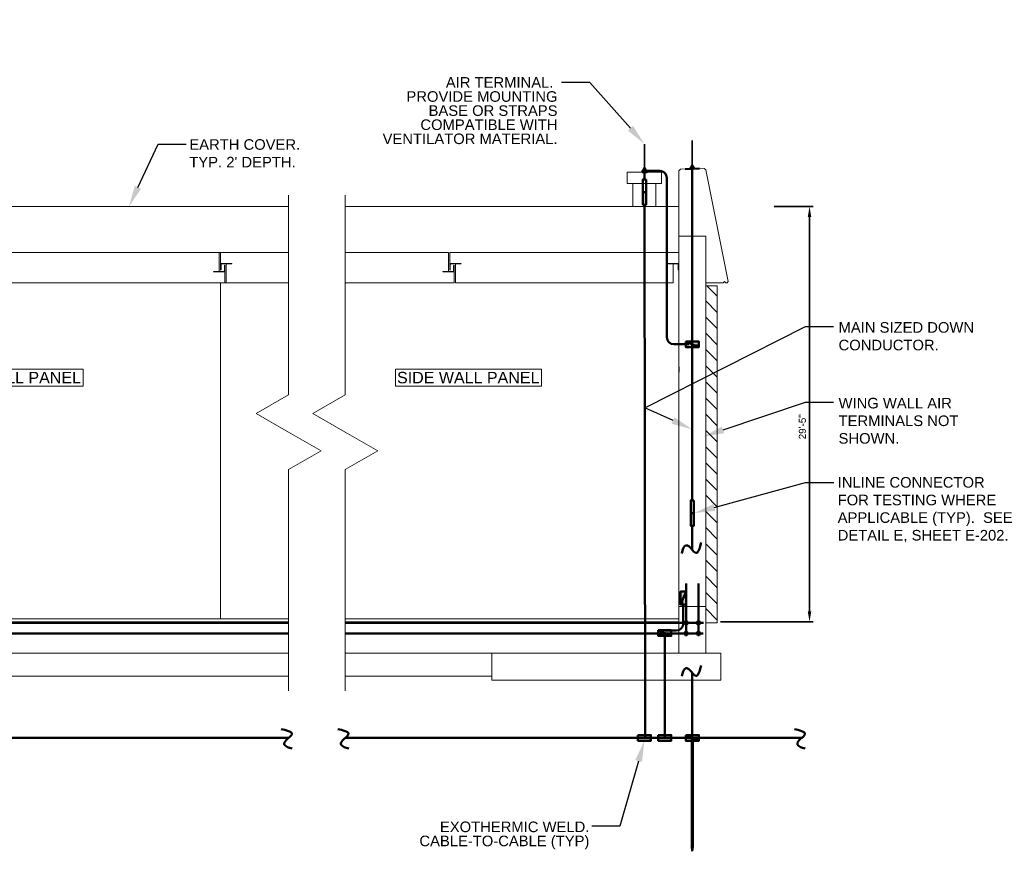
# Model space of a CAD drawing. Header units: inches. Extents: x 577 to 9538, y 274 to 2902.
# Tile 13 of 16: x 1596 to 2433, y 1318 to 2026. Entities that reach past the tile are written whole.
import ezdxf
from ezdxf import colors
from ezdxf.entities.mleader import LeaderData, LeaderLine
from ezdxf.enums import TextEntityAlignment as Align
from ezdxf.math import Vec2, Vec3

# ---------------------------------------------------------------- set-up
doc = ezdxf.new("R2010")
doc.units = ezdxf.units.IN
doc.header["$MEASUREMENT"] = 0
doc.linetypes.add('DASHED2', pattern=[0.375, 0.25, -0.125])
for name, color, linetype, lineweight in [('E-ANNO-TEXT', 7, 'Continuous', 25), ('E-DETL-GRPH', 7, 'Continuous', 35), ('E-ISO-LPS', 7, 'DASHED2', 40), ('S-201 Elevations [E-201 Reference]$0$E-REF', 253, 'Continuous', 9), ('S-201 Elevations [E-201 Reference]$0$Level 1', 7, 'Continuous', 0)]:
    doc.layers.add(name, color=color, linetype=linetype, lineweight=lineweight)
doc.layers.add('E-LTNG-COND', color=7, linetype='Continuous', lineweight=50, true_color=0x690000)
doc.layers.add('E-LTNG-TERM', color=7, linetype='Continuous', lineweight=35, true_color=0x690000)
doc.styles.add("S-201 Elevations [E-201 Reference]$0$_1 4 1'-0", font='arial.ttf', dxfattribs={"height": 6})
doc.styles.get("Standard").update_dxf_attribs({"font": 'arial.ttf'})
doc.dimstyles.new("S-201 Elevations [E-201 Reference]$0$1 4 1'-0", dxfattribs={"dimtxt": 6, "dimasz": 9, "dimexe": 3, "dimexo": 3, "dimgap": 3, "dimtad": 1, "dimdec": 0, "dimzin": 11, "dimdsep": 46, "dimlunit": 3, "dimtxsty": "S-201 Elevations [E-201 Reference]$0$_1 4 1'-0", "dimcen": 0.09, "dimadec": 4, "dimazin": 3, "dimtfac": 1, "dimtdec": 0, "dimtofl": 0, "dimtmove": 0, "dimatfit": 3, "dimfxl": 1, "dimfrac": 2, "dimtolj": 1, "dimtzin": 11, "dimarcsym": 0})

# ---------------------------------------------------------------- blocks, each defined once
blk = doc.blocks.new('S-201 Elevations [E-201 Reference]$0$l6x312x516-e_78')
at = {"layer": 'S-201 Elevations [E-201 Reference]$0$Level 1', "color": 9, "extrusion": (0, 0, -1)}
for p, q in [((0, 0), (0, 19.1)), ((0, 19.1), (0, 19.1)), ((0, 19.1), (0, 19.1)), ((1, 18.1), (1, 18.1)), ((1, 18.1), (1, 1.9)), ((11.1, 0), (0, 0)), ((1, 1.9), (1, 1.9)), ((1.9, 1), (1.9, 1)), ((1.9, 1), (10.2, 1)), ((10.2, 1), (10.2, 1)), ((11.1, 0), (11.1, 0)), ((11.1, 0), (11.1, 0))]:
    blk.add_line(p, q, dxfattribs=at)
for centre, start, end in [((0, 18.1), 90, 180.0033), ((-1.9, 1.9), 269.9979, 359.9967), ((-10.2, 0), 90.0021, 180.0021)]:
    blk.add_arc(centre, 0.952, start, end, dxfattribs=at)
blk = doc.blocks.new('*D65')
at = {"layer": 'Defpoints', "color": 0, "transparency": 16777216}
for p in [(1257.64, 1367.3), (1290.71, 1367.3), (1212.14, 1013.87)]:
    blk.add_point(p, dxfattribs=at)
at = {"layer": 'S-201 Elevations [E-201 Reference]$0$E-REF', "color": 0, "lineweight": -2, "transparency": 16777216}
for p, q in [((1260.64, 1367.3), (1293.71, 1367.3)), ((1290.71, 1022.87), (1290.71, 1358.3)), ((1215.14, 1013.87), (1293.71, 1013.87))]:
    blk.add_line(p, q, dxfattribs=at)
at = {"layer": 'S-201 Elevations [E-201 Reference]$0$E-REF', "color": 0, "transparency": 16777216}
for points in [[(1289.21, 1358.3), (1292.21, 1358.3), (1290.71, 1367.3)], [(1289.21, 1022.87), (1292.21, 1022.87), (1290.71, 1013.87)]]:
    blk.add_solid(points, dxfattribs=at)
at = {"layer": 'S-201 Elevations [E-201 Reference]$0$E-REF', "color": 0, "transparency": 16777216, "insert": (1284.65, 1169.38), "char_height": 6, "attachment_point": 5, "rotation": 90, "style": "S-201 Elevations [E-201 Reference]$0$_1 4 1'-0"}
blk.add_mtext('\\A1;         29\'-5"', dxfattribs=at)
blk = doc.blocks.new('S-201 Elevations [E-201 Reference]')
at = {"layer": 'S-201 Elevations [E-201 Reference]$0$E-REF'}
h = blk.add_hatch(dxfattribs=at)
h.set_pattern_fill('HATCH', color=9, scale=1.624893, style=0, pattern_type=2)
h.set_pattern_definition([(45, (0.847, 1132.959), (-6.89384, 6.89384), [])])
h.paths.add_polyline_path([(-22.78, 1013.1), (-13.03, 1013.1), (-13.03, 1299.87), (-22.78, 1299.87)])
at = {"layer": 'S-201 Elevations [E-201 Reference]$0$E-REF', "extrusion": (0, 0, -1)}
h = blk.add_hatch(dxfattribs=at)
h.set_pattern_fill('HATCH', color=9, scale=1.624893, style=0, pattern_type=2)
h.set_pattern_definition([(45, (-1178.767, 1132.959), (-6.89384, 6.89384), [])])
h.paths.add_polyline_path([(-1212.14, 1013.1), (-1202.39, 1013.1), (-1202.39, 1299.87), (-1212.14, 1299.87)])
at = {"layer": 'S-201 Elevations [E-201 Reference]$0$E-REF', "color": 9}
for p, q in [((-13.27, 1398.61), (-32.29, 1303.5)), ((-13.27, 1398.61), (-11.81, 1399.8)), ((8.5, 1398.99), (-11.81, 1399.8)), ((8.5, 1398.99), (9.72, 1397.77)), ((1180.86, 1398.99), (1179.64, 1397.77)), ((1180.86, 1398.99), (1201.17, 1399.8)), ((1202.63, 1398.61), (1201.17, 1399.8)), ((1202.63, 1398.61), (1221.65, 1303.5)), ((9.72, 1397.77), (9.72, 1302.31)), ((1179.64, 1397.77), (1179.64, 1302.31)), ((29.3, 1386.79), (29.3, 1026.06)), ((48.8, 1386.79), (48.62, 1026.06)), ((1140.56, 1386.79), (1140.56, 1367.3)), ((1160.06, 1386.79), (1160.06, 1367.3)), ((847.69, 1376.88), (847.69, 1207.01)), ((895.88, 1376.88), (895.88, 1207.01)), ((9.72, 1328.31), (9.72, 1367.3)), ((9.72, 1367.3), (847.69, 1367.3)), ((895.88, 1367.3), (1179.64, 1367.3)), ((-13.03, 1342.12), (9.72, 1342.12)), ((-13.03, 1342.12), (-13.03, 987.06)), ((1202.39, 1342.12), (1179.64, 1342.12)), ((1202.39, 1342.12), (1202.39, 987.06)), ((9.72, 1328.31), (9.72, 1318.96)), ((9.72, 1328.31), (29.3, 1328.31)), ((29.3, 1328.31), (49.27, 1328.31)), ((48.76, 1328.31), (203.69, 1328.31)), ((203.69, 1328.31), (203.69, 1312.16)), ((204.71, 1328.31), (204.71, 1318.96)), ((204.71, 1328.31), (398.68, 1328.31)), ((398.68, 1328.31), (398.68, 1312.16)), ((399.69, 1328.31), (847.69, 1328.31)), ((399.69, 1328.31), (399.69, 1318.96)), ((788.65, 1328.31), (788.65, 1312.16)), ((789.67, 1328.31), (789.67, 1318.96)), ((895.88, 1328.31), (983.64, 1328.31)), ((983.64, 1328.31), (983.64, 1312.16)), ((984.66, 1328.31), (1178.63, 1328.31)), ((984.66, 1328.31), (984.66, 1318.96)), ((1179.62, 1328.31), (1160.04, 1328.31)), ((1179.62, 1328.31), (1179.62, 1318.96)), ((14.6, 1302.31), (14.6, 1318.46)), ((209.58, 1302.31), (209.58, 1318.46)), ((404.57, 1302.31), (404.57, 1318.46)), ((794.54, 1302.31), (794.54, 1318.46)), ((989.53, 1302.31), (989.53, 1318.46)), ((1174.75, 1302.31), (1174.75, 1318.46)), ((208.57, 1311.65), (208.57, 1302.31)), ((403.55, 1311.65), (403.55, 1302.31)), ((793.53, 1311.65), (793.53, 1302.31)), ((988.52, 1311.65), (988.52, 1302.31)), ((-31.31, 1302.31), (-32.29, 1303.5)), ((-30.28, 1302.31), (-31.31, 1302.31)), ((-13.03, 1302.31), (-27.88, 1302.31)), ((9.72, 1302.31), (9.72, 987.06)), ((14.6, 1302.31), (29.3, 1302.31)), ((48.75, 1302.29), (29.3, 1302.29)), ((48.75, 1302.31), (208.57, 1302.31)), ((209.58, 1302.31), (403.55, 1302.31)), ((399.69, 1302.31), (399.69, 1016.33)), ((404.57, 1302.31), (847.69, 1302.31)), ((789.67, 1302.31), (789.67, 1016.33)), ((895.88, 1302.31), (988.52, 1302.31)), ((989.53, 1302.31), (1174.75, 1302.31)), ((1179.64, 1302.31), (1179.64, 987.06)), ((1179.64, 1302.31), (1179.64, 1016.33)), ((1202.39, 1302.31), (1217.24, 1302.31)), ((1219.64, 1302.31), (1220.67, 1302.31)), ((1220.67, 1302.31), (1221.65, 1303.5)), ((1179.73, 1226.22), (1179.73, 1230.85)), ((847.69, 1143.42), (847.69, 955.25)), ((895.88, 1143.42), (895.88, 955.25)), ((9.72, 1026.87), (-13.03, 1026.87)), ((29.21, 1026.06, 0), (48.62, 1026.06, 0)), ((1179.64, 1026.87), (1202.39, 1026.87)), ((9.72, 1016.31), (847.69, 1016.31)), ((9.72, 1013.87), (847.69, 1013.87)), ((895.88, 1016.31), (1179.64, 1016.31)), ((895.88, 1013.87), (1179.64, 1013.87)), ((-48.78, 987.06), (-48.78, 964.31)), ((-48.78, 987.06), (45.47, 987.06)), ((847.69, 987.06), (45.47, 987.06)), ((146.21, 967.56), (146.21, 987.06)), ((1121.15, 987.06), (895.88, 987.06)), ((1020.4, 967.56), (1020.4, 987.06)), ((1215.39, 987.06), (1121.15, 987.06)), ((1215.39, 987.06), (1215.39, 964.31)), ((-48.78, 964.31), (146.21, 964.31)), ((146.21, 967.56), (146.21, 964.31)), ((847.69, 967.56), (146.21, 967.56)), ((1020.4, 967.56), (895.88, 967.56)), ((1020.4, 967.56), (1020.4, 964.31)), ((1215.39, 964.31), (1020.4, 964.31))]:
    blk.add_line(p, q, dxfattribs=at)
at = {"layer": 'S-201 Elevations [E-201 Reference]$0$E-REF', "color": 9, "flags": 128}
for points in [[(-30.28, 1302.31), (-29.05, 1303.51), (-27.88, 1302.31)], [(1219.64, 1302.31), (1218.42, 1303.51), (1217.24, 1302.31)]]:
    blk.add_lwpolyline(points, dxfattribs=at)
at = {"layer": 'S-201 Elevations [E-201 Reference]$0$E-REF', "color": 9}
for points in [[(847.69, 1175.21), (820.15, 1191.11), (847.69, 1207.01), (847.69, 1207.01)], [(895.88, 1175.21), (868.34, 1191.11), (895.88, 1207.01), (895.88, 1207.01)], [(847.69, 1143.42), (875.22, 1159.32), (847.69, 1175.21), (847.69, 1175.21)], [(895.88, 1143.42), (923.41, 1159.32), (895.88, 1175.21), (895.88, 1175.21)]]:
    blk.add_lwpolyline(points, dxfattribs=at)
blk.add_circle((38.88, 1055.31, 0), 9.75, dxfattribs=at)
for points in [[(24.43, 1396.54), (53.67, 1396.54), (53.67, 1386.79), (24.43, 1386.79)], [(1164.94, 1396.54), (1135.69, 1396.54), (1135.69, 1386.79), (1164.94, 1386.79)], [(-22.78, 1299.87), (-13.03, 1299.87), (-13.03, 1013.1), (-22.78, 1013.1)], [(-22.78, 1013.1), (-13.03, 1013.1), (-13.03, 1299.87), (-22.78, 1299.87)], [(1212.14, 1299.87), (1202.39, 1299.87), (1202.39, 1013.1), (1212.14, 1013.1)], [(1212.14, 1013.1), (1202.39, 1013.1), (1202.39, 1299.87), (1212.14, 1299.87)], [(163.37, 1228.89), (287.81, 1228.89), (287.81, 1214.35), (163.37, 1214.35)], [(548.47, 1228.87), (672.91, 1228.87), (672.91, 1214.34), (548.47, 1214.34)], [(938.44, 1228.89), (1062.88, 1228.89), (1062.88, 1214.35), (938.44, 1214.35)]]:
    blk.add_3dface(points, dxfattribs=at)
for p, xscale, yscale, zscale, rotation in [((9.72, 1318.96), 0.5117772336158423, 0.5117772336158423, 0.5117772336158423, 270), ((208.57, 1311.65), 0.5117772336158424, 0.5117772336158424, 0.5117772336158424, 90), ((204.71, 1318.96), 0.5117772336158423, 0.5117772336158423, 0.5117772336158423, 270), ((403.55, 1311.65), 0.5117772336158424, 0.5117772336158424, 0.5117772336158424, 90), ((399.69, 1318.96), 0.5117772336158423, 0.5117772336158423, 0.5117772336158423, 270), ((793.53, 1311.65), 0.5117772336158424, 0.5117772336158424, 0.5117772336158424, 90), ((789.67, 1318.96), 0.5117772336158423, 0.5117772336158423, 0.5117772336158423, 270), ((988.52, 1311.65), 0.5117772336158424, 0.5117772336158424, 0.5117772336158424, 90), ((984.66, 1318.96), 0.5117772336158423, 0.5117772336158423, 0.5117772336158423, 270)]:
    blk.add_blockref('S-201 Elevations [E-201 Reference]$0$l6x312x516-e_78', p, dxfattribs=dict(at, xscale=xscale, yscale=yscale, zscale=zscale, rotation=rotation))
at = {"layer": 'S-201 Elevations [E-201 Reference]$0$E-REF', "color": 9, "extrusion": (0, 0, -1), "xscale": 0.5117772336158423, "yscale": 0.5117772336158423, "zscale": 0.5117772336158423, "rotation": 270}
blk.add_blockref('S-201 Elevations [E-201 Reference]$0$l6x312x516-e_78', (-1179.62, 1318.96), dxfattribs=at)
at = {"layer": 'S-201 Elevations [E-201 Reference]$0$E-REF', "color": 9, "style": "S-201 Elevations [E-201 Reference]$0$_1 4 1'-0"}
for p in [(164.82, 1221.73), (549.92, 1221.72), (939.89, 1221.73)]:
    blk.add_text('SIDE WALL PANEL', height=9.7494, dxfattribs=at).set_placement(p, align=Align.MIDDLE_LEFT)
at = {"layer": 'S-201 Elevations [E-201 Reference]$0$E-REF', "color": 9}
dim = blk.add_linear_dim(base=(1290.71, 1367.3), p1=(1212.14, 1013.87), p2=(1257.64, 1367.3), angle=90, text='         <>', dimstyle="S-201 Elevations [E-201 Reference]$0$1 4 1'-0", dxfattribs=at)
dim.commit()
dim.dimension.update_dxf_attribs({"geometry": '*D65', "text_midpoint": (1290.71, 1169.38), "dimtype": 128})

msp = doc.modelspace()

# ---------------------------------------------------------------- hatches: boundary and pattern name
at = {"layer": 'E-ISO-LPS', "linetype": 'Continuous'}
h = msp.add_hatch(dxfattribs=at)
h.set_pattern_fill('AR-CONC', color=0, scale=6)
h.set_pattern_definition([(50, (0, 0), (43.0356, -3.76513), [4.5, -49.5]), (355, (0, 0), (-8.3251, 45.1315), [3.6, -39.6]), (100.4514, (3.586, -0.314), (34.71053, 41.3664), [3.8244, -42.0685]), (46.1842, (0, 12), (64.0345, -9.9312), [6.75, -74.25]), (96.6356, (5.336, 11.17), (56.0797, 58.4471), [5.7366, -63.1028]), (351.1842, (0, 12), (56.0797, 58.4471), [5.4, -59.4]), (21, (6, 9), (35.81442, -24.15713), [4.5, -49.5]), (326, (6, 9), (14.5989, 43.509), [3.6, -39.6]), (71.4514, (8.985, 6.987), (50.41334, 19.35187), [3.8244, -42.0685]), (37.5, (0, 0), (0.72959, 19.97363), [0, -39.12, 0, -40.2, 0, -39.75]), (7.5, (0, 0), (15.78417, 23.6647), [0, -22.92, 0, -38.22, 0, -15.15]), (327.5, (-13.38, 0), (32.02935, -1.35329), [0, -15, 0, -46.8, 0, -62.1]), (317.5, (-19.38, 0), (34.99117, 6.0063), [0, -19.5, 0, -31.08, 0, -44.1])])
h.paths.add_polyline_path([(2417.92701, 2019.58189), (2412.39445, 2021.81423), (2405.68591, 2017.92107), (2417.92701, 2012.98189)])
h.paths.add_polyline_path([(2412.39445, 2021.81423), (2405.68591, 2024.52107), (2405.68591, 2017.92107)])
h.paths.add_polyline_path([(2429.34379, 2019.60737), (2422.63525, 2022.31422), (2417.92701, 2019.58189), (2417.92701, 2012.98189)])
h.paths.add_polyline_path([(2429.34379, 2026.20737), (2422.63525, 2022.31422), (2429.34379, 2019.60737)])
at = {"layer": 'E-LTNG-COND'}
h = msp.add_hatch(color=0, dxfattribs=at)
h.dxf.hatch_style = 1
h.paths.add_polyline_path([(2127.30349, 1899.91142), (2125.26926, 1896.38803), (2129.33772, 1896.38803)])
h = msp.add_hatch(color=0, dxfattribs=at)
h.dxf.hatch_style = 1
h.paths.add_polyline_path([(2125.95349, 1868.70547), (2128.65349, 1868.70547), (2128.65349, 1879.50547), (2125.95349, 1879.50547)])
h = msp.add_hatch(color=0, dxfattribs=at)
h.dxf.hatch_style = 1
h.paths.add_polyline_path([(2173.56039, 1752.27863), (2162.45371, 1752.27863), (2168.00705, 1749.90169), (2173.56039, 1749.90169)])
h.paths.add_polyline_path([(2162.45371, 1752.27863), (2162.45371, 1749.90169), (2168.00705, 1749.90169)], flags=17)
h.paths.add_polyline_path([(2168.00705, 1749.90169), (2162.45371, 1749.90169), (2162.45371, 1747.52476), (2173.56039, 1747.52476)])
h.paths.add_polyline_path([(2173.56039, 1749.84, -0.015148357), (2168.00705, 1749.90169), (2173.56039, 1747.52476)])
h = msp.add_hatch(color=0, dxfattribs=at)
h.dxf.hatch_style = 1
h.paths.add_polyline_path([(2173.56039, 1749.90169), (2168.00705, 1749.90169), (2173.56039, 1747.52476)])
h = msp.add_hatch(color=0, dxfattribs=at)
h.dxf.hatch_style = 1
h.paths.add_polyline_path([(2166.65705, 1595.4564), (2169.35705, 1595.4564), (2169.35705, 1606.2564), (2166.65705, 1606.2564)])
h = msp.add_hatch(color=0, dxfattribs=at)
h.dxf.hatch_style = 1
h.paths.add_polyline_path([(2162.72094, 1528.39556), (2162.72094, 1539.50224), (2160.344, 1533.9489), (2160.344, 1528.39556)])
h.paths.add_polyline_path([(2162.72094, 1539.50224), (2160.344, 1539.50224), (2160.344, 1533.9489)], flags=17)
h.paths.add_polyline_path([(2160.344, 1533.9489), (2160.344, 1539.50224), (2157.96707, 1539.50224), (2157.96707, 1528.39556)])
h.paths.add_polyline_path([(2160.28231, 1528.39556, -0.015148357), (2160.344, 1533.9489), (2157.96707, 1528.39556)])
h = msp.add_hatch(color=0, dxfattribs=at)
h.dxf.hatch_style = 1
h.paths.add_polyline_path([(2160.344, 1528.39556), (2160.344, 1533.9489), (2157.96707, 1528.39556)])
h = msp.add_hatch(color=0, dxfattribs=at)
h.dxf.hatch_style = 1
h.paths.add_polyline_path([(2150.15252, 1506.48861), (2139.04584, 1506.48861), (2144.59918, 1504.11167), (2150.15252, 1504.11167)])
h.paths.add_polyline_path([(2139.04584, 1506.48861), (2139.04584, 1504.11167), (2144.59918, 1504.11167)], flags=17)
h.paths.add_polyline_path([(2144.59918, 1504.11167), (2139.04584, 1504.11167), (2139.04584, 1501.73474), (2150.15252, 1501.73474)])
h.paths.add_polyline_path([(2150.15252, 1504.04998, -0.015148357), (2144.59918, 1504.11167), (2150.15252, 1501.73474)])
h = msp.add_hatch(color=0, dxfattribs=at)
h.dxf.hatch_style = 1
h.paths.add_polyline_path([(2150.15252, 1504.11167), (2144.59918, 1504.11167), (2150.15252, 1501.73474)])
h = msp.add_hatch(color=0, dxfattribs=at)
h.dxf.hatch_style = 1
h.paths.add_polyline_path([(2132.85683, 1417.27688), (2121.75015, 1417.27688), (2127.30349, 1414.89995), (2132.85683, 1414.89995)])
h.paths.add_polyline_path([(2121.75015, 1417.27688), (2121.75015, 1414.89995), (2127.30349, 1414.89995)], flags=17)
h.paths.add_polyline_path([(2127.30349, 1414.89995), (2121.75015, 1414.89995), (2121.75015, 1412.52301), (2132.85683, 1412.52301)])
h.paths.add_polyline_path([(2132.85683, 1414.83826, -0.015148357), (2127.30349, 1414.89995), (2132.85683, 1412.52301)])
h = msp.add_hatch(color=0, dxfattribs=at)
h.dxf.hatch_style = 1
h.paths.add_polyline_path([(2150.15252, 1417.27688), (2139.04584, 1417.27688), (2144.59918, 1414.89995), (2150.15252, 1414.89995)])
h.paths.add_polyline_path([(2139.04584, 1417.27688), (2139.04584, 1414.89995), (2144.59918, 1414.89995)], flags=17)
h.paths.add_polyline_path([(2144.59918, 1414.89995), (2139.04584, 1414.89995), (2139.04584, 1412.52301), (2150.15252, 1412.52301)])
h.paths.add_polyline_path([(2150.15252, 1414.83826, -0.015148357), (2144.59918, 1414.89995), (2150.15252, 1412.52301)])
h = msp.add_hatch(color=0, dxfattribs=at)
h.dxf.hatch_style = 1
h.paths.add_polyline_path([(2173.56039, 1417.27688), (2162.45371, 1417.27688), (2168.00705, 1414.89995), (2173.56039, 1414.89995)])
h.paths.add_polyline_path([(2162.45371, 1417.27688), (2162.45371, 1414.89995), (2168.00705, 1414.89995)], flags=17)
h.paths.add_polyline_path([(2168.00705, 1414.89995), (2162.45371, 1414.89995), (2162.45371, 1412.52301), (2173.56039, 1412.52301)])
h.paths.add_polyline_path([(2173.56039, 1414.83826, -0.015148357), (2168.00705, 1414.89995), (2173.56039, 1412.52301)])
h = msp.add_hatch(color=0, dxfattribs=at)
h.dxf.hatch_style = 1
h.paths.add_polyline_path([(2167.50705, 1322.41958), (2168.50705, 1322.41958), (2168.50705, 1414.89995), (2167.50705, 1414.89995)])
h = msp.add_hatch(color=0, dxfattribs=at)
h.dxf.hatch_style = 1
h.paths.add_polyline_path([(2173.56039, 1414.89995), (2168.00705, 1414.89995), (2173.56039, 1412.52301)])
h = msp.add_hatch(color=0, dxfattribs=at)
h.dxf.hatch_style = 1
h.paths.add_polyline_path([(2168.00705, 1322.41958), (2167.50705, 1322.41958), (2168.00705, 1318.36594)])
h.paths.add_polyline_path([(2168.50705, 1322.41958), (2168.00705, 1322.41958), (2168.00705, 1318.36594)])
at = {"layer": 'E-LTNG-TERM'}
h = msp.add_hatch(color=0, dxfattribs=at)
h.dxf.hatch_style = 1
h.paths.add_polyline_path([(2167.86621, 1902.76769), (2165.97445, 1899.1658), (2170.03966, 1899.32843)])

# ---------------------------------------------------------------- linework, layer by layer
at = {"layer": 'E-LTNG-COND', "color": 0}
for p, q in [((2140.34134, 1897.56249), (2127.30349, 1897.56249)), ((2127.30349, 1897.32893), (2127.30349, 1890.30547)), ((2162.01019, 1899.00728), (2174.0006, 1899.48689)), ((2168.00705, 1900.42064), (2168.00705, 1617.0564)), ((2146.34134, 1755.90169), (2146.34134, 1891.56249)), ((2128.65349, 1879.50547), (2125.95349, 1879.50547)), ((2127.80349, 1414.89995), (2127.30349, 1868.70547)), ((2162.45371, 1752.27863), (2173.56039, 1747.52476)), ((2152.34134, 1749.90169), (2165.10891, 1749.90169)), ((2169.35705, 1606.2564), (2166.65705, 1606.2564)), ((2168.00705, 1595.4564), (2168.00705, 1574.96273)), ((2162.72094, 1503.84639), (2162.72094, 1546.30592)), ((2173.22094, 1503.84639), (2173.22094, 1546.44369)), ((2162.72094, 1539.50224), (2157.96707, 1528.39556)), ((2160.344, 1528.39556), (2160.344, 1512.22332)), ((966.29646, 1512.75772), (1824.67616, 1512.75772)), ((1872.86498, 1512.75772), (2177.44682, 1512.75772)), ((966.03311, 1503.84639), (1824.67616, 1503.84639)), ((1872.86498, 1503.84639), (2177.2958, 1503.84639)), ((2139.04584, 1506.48861), (2150.15252, 1501.73474)), ((2144.59918, 1504.11167), (2144.59918, 1414.89995)), ((2154.344, 1506.22332, 0), (2144.6316, 1506.22332)), ((2168.00705, 1470.34909), (2168.00705, 1414.89995)), ((2162.45371, 1417.27688), (2173.56039, 1412.52301)), ((1016.03955, 1414.89995), (1824.67616, 1414.89995)), ((1872.86498, 1414.89995), (2261.09829, 1414.89995)), ((2126.80349, 1414.89995), (2127.80349, 1414.89995)), ((2144.09918, 1414.89995), (2145.09918, 1414.89995)), ((2167.50705, 1414.89995), (2167.50705, 1322.41958)), ((2167.50705, 1414.89995), (2168.50705, 1414.89995)), ((2168.50705, 1414.89995), (2168.50705, 1322.41958)), ((2167.50705, 1322.41958), (2168.50705, 1322.41958)), ((2167.50705, 1322.41958), (2168.00705, 1318.36594)), ((2167.50705, 1322.41958), (2168.50705, 1322.41958)), ((2168.00705, 1318.36594), (2168.00705, 1322.41958)), ((2168.50705, 1322.41958), (2168.00705, 1318.36594))]:
    msp.add_line(p, q, dxfattribs=at)
at = {"layer": 'E-LTNG-COND', "color": 0, "elevation": 0}
for points in [[(2125.26926, 1896.38803), (2129.33772, 1896.38803), (2127.30349, 1899.91142)], [(2121.75015, 1417.27688), (2132.85683, 1417.27688), (2132.85683, 1412.52301), (2121.75015, 1412.52301)]]:
    msp.add_lwpolyline(points, close=True, dxfattribs=at)
at = {"layer": 'E-LTNG-COND', "color": 0}
for points in [[(2128.65349, 1890.30547), (2128.65349, 1868.70547), (2125.95349, 1868.70547), (2125.95349, 1890.30547)], [(2162.45371, 1752.27863), (2173.56039, 1752.27863), (2173.56039, 1747.52476), (2162.45371, 1747.52476)], [(2169.35705, 1617.0564), (2169.35705, 1595.4564), (2166.65705, 1595.4564), (2166.65705, 1617.0564)], [(2162.72094, 1539.50224), (2162.72094, 1528.39556), (2157.96707, 1528.39556), (2157.96707, 1539.50224)], [(2139.04584, 1506.48861), (2150.15252, 1506.48861), (2150.15252, 1501.73474), (2139.04584, 1501.73474)], [(2139.04584, 1417.27688), (2150.15252, 1417.27688), (2150.15252, 1412.52301), (2139.04584, 1412.52301)], [(2162.45371, 1417.27688), (2173.56039, 1417.27688), (2173.56039, 1412.52301), (2162.45371, 1412.52301)]]:
    msp.add_lwpolyline(points, close=True, dxfattribs=at)
for centre in [(2161.91492, 1512.75772), (2162.72094, 1513.56373), (2162.72094, 1511.9517), (2163.52695, 1512.75772), (2172.41492, 1512.75772), (2173.22094, 1513.56373), (2173.22094, 1511.9517), (2174.02695, 1512.75772), (2161.91492, 1503.84639), (2162.72094, 1504.65241), (2162.72094, 1503.04037), (2163.52695, 1503.84639), (2172.41492, 1503.84639), (2173.22094, 1504.65241), (2173.22094, 1503.04037), (2174.02695, 1503.84639)]:
    msp.add_circle(centre, 0.80602, dxfattribs=at)
for centre, start, end in [((2140.34134, 1891.56249), 0, 90), ((2152.34134, 1755.90169), 180, 270), ((2154.344, 1512.22332, 0), 270, 0)]:
    msp.add_arc(centre, 6, start, end, dxfattribs=at)
for points in [[(2175.466, 1581.26172), (2173.44255, 1571.99884), (2170.46289, 1571.81843), (2167.81668, 1575.2694), (2164.27931, 1579.37159), (2160.50494, 1578.88946), (2158.97912, 1571.97912)], [(2175.466, 1476.64808), (2173.44255, 1467.3852), (2170.46289, 1467.20479), (2167.81668, 1470.65576), (2164.27931, 1474.75795), (2160.50494, 1474.27582), (2158.97912, 1467.36548)], [(1818.42382, 1422.39697), (1827.6867, 1420.37351), (1827.86711, 1417.39386), (1824.41614, 1414.74764), (1820.31395, 1411.21028), (1820.79608, 1407.43591), (1827.70642, 1405.91009)], [(1866.61264, 1422.39697), (1875.87552, 1420.37351), (1876.05593, 1417.39386), (1872.60496, 1414.74764), (1868.50277, 1411.21028), (1868.98491, 1407.43591), (1875.89525, 1405.91009)], [(2254.84595, 1422.39697), (2264.10883, 1420.37351), (2264.28924, 1417.39386), (2260.83827, 1414.74764), (2256.73608, 1411.21028), (2257.21821, 1407.43591), (2264.12855, 1405.91009)]]:
    msp.add_open_spline(points, degree=3, dxfattribs=at)
at = {"layer": 'E-LTNG-TERM', "color": 0}
for p, q in [((2127.30349, 1896.38803), (2127.30349, 1920.38803)), ((2168.00705, 1899.24712), (2168.00705, 1923.24712))]:
    msp.add_line(p, q, dxfattribs=at)
msp.add_lwpolyline([(2165.97445, 1899.1658), (2170.03966, 1899.32843), (2167.86621, 1902.76769)], close=True, dxfattribs=at)

# ---------------------------------------------------------------- block references
at = {"layer": 'E-DETL-GRPH', "color": 0}
msp.add_blockref('S-201 Elevations [E-201 Reference]', (976.98962, 499.85186), dxfattribs=at)

# ---------------------------------------------------------------- texts
at = {"layer": 'E-ANNO-TEXT', "color": 0, "char_height": 9, "line_spacing_factor": 0.8}
for s, width, heights, insert, attachment_point in [('\\A1;AIR TERMINAL.  PROVIDE MOUNTING BASE OR STRAPS COMPATIBLE WITH VENTILATOR MATERIAL.', 152.6753424, [90.28596], (2053.37127, 1977.32603), 3), ("\\A1;\\pxsm1;EARTH COVER.\\PTYP. 2' DEPTH.", 98.0408615, [33.35497], (1740.18649, 1924.47146), 1), ('\\A1;\\pxsm1;MAIN SIZED DOWN CONDUCTOR.', 120.8143825, [32.34954], (2292.41473, 1768.78336), 1), ('\\A1;\\pxsm1;WING WALL AIR TERMINALS NOT SHOWN.', 122.0962595, [48.04468], (2292.41473, 1704.33642), 1), ('\\A1;\\pxsm1;INLINE CONNECTOR FOR TESTING WHERE APPLICABLE (TYP).  SEE DETAIL E, SHEET E-202.', 153.7146426, [74.83053], (2291.66904, 1636.92268), 1), ('\\A1;EXOTHERMIC WELD.\\PCABLE-TO-CABLE (TYP)', 150.8732237, [38.15254], (2080.47327, 1343.68884), 3)]:
    msp.add_mtext_dynamic_manual_height_columns(s, width=width, gutter_width=48, heights=heights, dxfattribs=dict(at, insert=insert, attachment_point=attachment_point))

# ---------------------------------------------------------------- leaders
at = {"layer": 'E-ANNO-TEXT', "color": 0}
ml = msp.add_multileader_mtext('Standard', dxfattribs=at)
ml.set_content('')
ml.set_leader_properties()
ml.build(insert=Vec2(0, 0))
ml.multileader.update_dxf_attribs({"dogleg_length": 24, "arrow_head_size": 18})
ctx = ml.context
ctx.base_point, ctx.char_height, ctx.arrow_head_size, ctx.landing_gap_size, ctx.plane_origin = Vec3(2056.60432, 1972.78368), 0.18, 18, 0.125, Vec3(1735.01698, 1923.57324)
ctx.text_align_type = 2
notes = []
notes.append((ctx, [(1, (1, 1, 0), (2080.85432, 1972.78368), (-1, 0), 24, [(0, [(2127.30349, 1920.38803)], 0, [])])]))
ctx.mtext.insert, ctx.mtext.alignment, ctx.mtext.flow_direction = Vec3(2056.72932, 1972.87368), 3, 5
ml = msp.add_multileader_mtext('Standard', dxfattribs=at)
ml.set_content('')
ml.set_leader_properties()
ml.build(insert=Vec2(0, 0))
ml.multileader.update_dxf_attribs({"dogleg_length": 24, "arrow_head_size": 18})
ctx = ml.context
ctx.base_point, ctx.char_height, ctx.arrow_head_size, ctx.landing_gap_size, ctx.plane_origin = Vec3(1737.59602, 1920.389), 0.18, 18, 0.125, Vec3(1685.54295, 1898.09521)
ctx.text_align_type = 2
notes.append((ctx, [(0, (1, 1, 0), (1713.59602, 1920.389), (1, 0), 24, [(0, [(1688.82864, 1867.15549)], 0, [])])]))
ctx.mtext.insert, ctx.mtext.alignment, ctx.mtext.flow_direction = Vec3(1737.72102, 1920.479), 3, 5
ml = msp.add_multileader_mtext('Standard', dxfattribs=at)
ml.set_content('')
ml.set_leader_properties()
ml.build(insert=Vec2(0, 0))
ml.multileader.update_dxf_attribs({"dogleg_length": 24, "arrow_head_size": 18})
ctx = ml.context
ctx.base_point, ctx.char_height, ctx.arrow_head_size, ctx.landing_gap_size, ctx.plane_origin = Vec3(2288.21053, 1765.1229), 0.18, 18, 0.125, Vec3(2286.18566, 1703.57898)
ctx.text_align_type = 2
notes.append((ctx, [(0, (1, 1, 0), (2264.21053, 1765.1229), (1, 0), 24, [(1, [(2168.00705, 1677.51457), (2127.58886, 1695.92906)], 0, [])])]))
ctx.mtext.insert, ctx.mtext.alignment, ctx.mtext.flow_direction = Vec3(2288.33553, 1765.2129), 3, 5
ml = msp.add_multileader_mtext('Standard', dxfattribs=at)
ml.set_content('')
ml.set_leader_properties()
ml.build(insert=Vec2(0, 0))
ml.multileader.update_dxf_attribs({"dogleg_length": 24, "arrow_head_size": 18})
ctx = ml.context
ctx.base_point, ctx.char_height, ctx.arrow_head_size, ctx.landing_gap_size, ctx.plane_origin = Vec3(2288.21053, 1700.67596), 0.18, 18, 0.125, Vec3(2286.18566, 1639.13205)
ctx.text_align_type = 2
notes.append((ctx, [(0, (1, 1, 0), (2264.21053, 1700.67596), (1, 0), 24, [(0, [(2177.08409, 1671.25949)], 0, [])])]))
ctx.mtext.insert, ctx.mtext.alignment, ctx.mtext.flow_direction = Vec3(2288.33553, 1700.76596), 3, 5
ml = msp.add_multileader_mtext('Standard', dxfattribs=at)
ml.set_content('')
ml.set_leader_properties()
ml.build(insert=Vec2(0, 0))
ml.multileader.update_dxf_attribs({"dogleg_length": 24, "arrow_head_size": 18})
ctx = ml.context
ctx.base_point, ctx.char_height, ctx.arrow_head_size, ctx.landing_gap_size, ctx.plane_origin = Vec3(2288.39682, 1632.2247), 0.18, 18, 0.125, Vec3(2321.32746, 1590.18594)
ctx.text_align_type = 2
notes.append((ctx, [(0, (1, 1, 0), (2264.39682, 1632.2247), (1, 0), 24, [(0, [(2169.35705, 1606.2564)], 0, [])])]))
ctx.mtext.insert, ctx.mtext.alignment, ctx.mtext.flow_direction = Vec3(2288.52182, 1632.3147), 3, 5
ml = msp.add_multileader_mtext('Standard', dxfattribs=at)
ml.set_content('')
ml.set_leader_properties()
ml.build(insert=Vec2(0, 0))
ml.multileader.update_dxf_attribs({"dogleg_length": 24, "arrow_head_size": 18})
ctx = ml.context
ctx.base_point, ctx.char_height, ctx.arrow_head_size, ctx.landing_gap_size, ctx.plane_origin = Vec3(2082.21546, 1339.63628), 0.18, 18, 0.125, Vec3(1947.38888, 1397.07521)
ctx.text_align_type = 2
notes.append((ctx, [(1, (1, 1, 0), (2106.46546, 1339.63628), (-1, 0), 24, [(0, [(2127.30349, 1412.52301)], 0, [])])]))
ctx.mtext.insert, ctx.mtext.alignment, ctx.mtext.flow_direction = Vec3(2082.34046, 1339.72628), 3, 5
for ctx, leaders in notes:
    for number, flags, end, landing, length, lines in leaders:
        leader = LeaderData()
        leader.index, (leader.has_last_leader_line, leader.has_dogleg_vector, leader.attachment_direction) = number, flags
        leader.last_leader_point, leader.dogleg_vector, leader.dogleg_length = Vec3(end), Vec3(landing), length
        for number, points, colour, breaks in lines:
            line = LeaderLine()
            line.index, line.vertices, line.color, line.breaks = number, Vec3.list(points), colors.encode_raw_color(colour), breaks
            leader.lines.append(line)
        ctx.leaders.append(leader)

doc.saveas('drawing.dxf')
